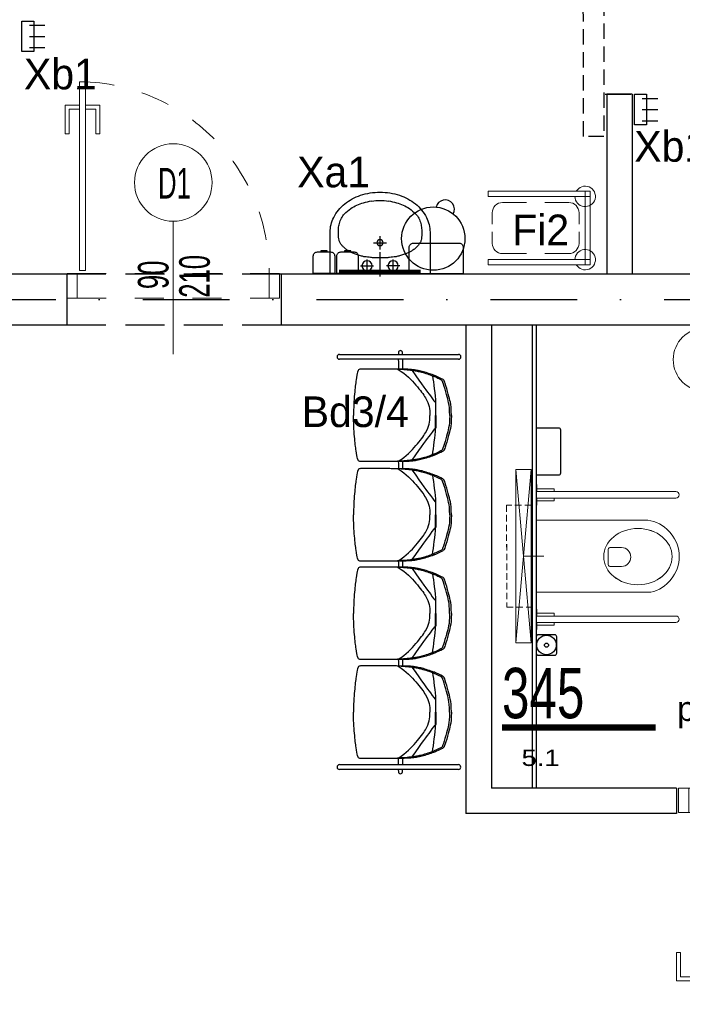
# Model space of a CAD drawing. Header units: millimetres. Extents: x 14495 to 271441, y -21035 to 2232.
# Tile 17 of 227: x 83257 to 83581, y -6124 to -5641. Entities that reach past the tile are written whole.
import ezdxf
from ezdxf.enums import TextEntityAlignment as Align

# ---------------------------------------------------------------- set-up
doc = ezdxf.new("R2010")
doc.units = ezdxf.units.MM
for name, pattern in [('DASHDOT', [1, 0.5, -0.25, 0, -0.25]), ('DASHED', [28.222222, 14.111111, -14.111111]), ('DASHED2', [9.525, 6.35, -3.175]), ('HIDDENX2', [0.75, 0.5, -0.25])]:
    doc.linetypes.add(name, pattern=pattern)
for name, color, linetype in [('-- TECH  SYMBOLE', 1, 'Continuous'), ('-- TECH WYPOSAŻENIE', 2, 'Continuous'), ('72_EGR_BASE_PRIMITIVE', 17, 'Continuous'), ('_1_cienkie', 251, 'Continuous'), ('_A_widok', 1, 'Continuous'), ('_urządzenia_sanit', 1, 'Continuous'), ('A-POW-NR', 1, 'Continuous'), ('A_L przerywana', 251, 'HIDDENX2'), ('A_OSIE', 252, 'DASHDOT'), ('A_PROJEKTOWANE', 3, 'Continuous'), ('A_SC_DZIAlOWE', 4, 'Continuous'), ('Sc-płyta cemwłókn-stelaz-wzmocnienie', 14, 'Continuous'), ('SH215', 17, 'Continuous'), ('TECH Sprzęt', 1, 'Continuous'), ('TECH Wyp.drobne', 1, 'Continuous')]:
    doc.layers.add(name, color=color, linetype=linetype)
for name, color, linetype, lineweight in [('03', 2, 'Continuous', 13), ('A-GENM', 2, 'Continuous', 9), ('A_Stolarka_drzwi', 1, 'Continuous', 9), ('M_drzwi', 1, 'Continuous', 5), ('P-SANR-FIXT', 2, 'Continuous', 9), ('Technologia sanitarne', 1, 'Continuous', 30)]:
    doc.layers.add(name, color=color, linetype=linetype, lineweight=lineweight)
doc.layers.add('A-POW', color=2, linetype='Continuous', plot=False)
doc.styles.add('arial-tab', font='arial.ttf')
doc.styles.add('ARIAL1_2', font='arial.ttf', dxfattribs={"width": 1.2})
doc.styles.add('arialce', font='ARIALN.TTF')
doc.styles.add('cent', font='swissel.ttf')
doc.styles.add('cg', font='GOTHIC.TTF')
doc.styles.add('ROMANS', font='romans', dxfattribs={"width": 0.6})
doc.styles.add('switz721ltexbt', font='swissel.ttf')

# ---------------------------------------------------------------- blocks, each defined once
blk = doc.blocks.new('SSCVCFDSS')
blk.add_line((0, 50.02), (0, 0))
blk.add_circle((0, -19), 19)
at = {"style": 'ROMANS', "text_generation_flag": 4, "width": 0.6}
blk.add_attdef('FD1-8', text='', height=13, rotation=270, dxfattribs=at).set_placement((6.15, 55.19), align=Align.RIGHT)
for tag, p in [('200', (8.16, 25.47)), ('90', (-8.71, 25.47))]:
    blk.add_attdef(tag, text='', height=13, rotation=270, dxfattribs=at).set_placement(p, align=Align.MIDDLE)
blk.add_attdef('AL6C', text='', height=13, dxfattribs=at).set_placement((-0.56, -18.64), align=Align.MIDDLE)
blk = doc.blocks.new('DRZWI Z OSCIEZNICA NIEOKALAJACA 90')
at = {"linetype": 'DASHED'}
for p, q in [((-12, 5), (-12, 99)), ((0, 5), (0, 99))]:
    blk.add_line(p, q, dxfattribs=at)
at = {"ltscale": 0.05}
blk.add_line((-39.5, 52), (25.59, 52), dxfattribs=at)
for points in [[(-12, 99), (-12, 104), (0, 104), (0, 99)], [(-12, 0), (-12, 5), (0, 5), (0, 0)], [(93.91, 9.01), (1.43, 9.01), (1.43, 6.01), (93.91, 6.01)]]:
    blk.add_lwpolyline(points, close=True)
for points in [[(82.48, 9.01), (82.48, 16.01), (68.48, 16.01), (68.48, 14.01), (80.48, 14.01), (80.48, 9.01)], [(82.48, 6.01), (82.48, -0.99), (68.48, -0.99), (68.48, 1.01), (80.48, 1.01), (80.48, 6.01)]]:
    blk.add_lwpolyline(points)
at = {"linetype": 'DASHED'}
blk.add_arc((0, 5), 94, 2.4475, 90, dxfattribs=at)
blk = doc.blocks.new('wieszak krótki')
at = {"color": 2, "linetype": 'Continuous'}
for p, q in [((-1.58, 19.5), (-9.16, 19.5)), ((-1.58, 14), (-9.16, 14)), ((-1.58, 8.5), (-9.16, 8.5))]:
    blk.add_line(p, q, dxfattribs=at)
blk.add_lwpolyline([(-3.68, 6.5), (-3.68, 21.5), (2.21, 21.5), (2.21, 6.5)], close=True, dxfattribs=at)
blk = doc.blocks.new('stelaż_do_worków-1')
at = {"color": 1, "lineweight": 0}
for points in [[(0, 15.5), (0, 18), (-50, 18), (-50, 15.5)], [(0, 18), (-2.5, 18), (-2.5, -18), (0, -18)], [(0, -18), (0, -15.5), (-50, -15.5), (-50, -18)]]:
    blk.add_lwpolyline(points, close=True, dxfattribs=at)
at = {"color": 251, "linetype": 'Continuous', "lineweight": 13, "ltscale": 0.5}
for points in [[(-31.2, 12.5), (-43, 12.5, 0.414214), (-48, 7.5), (-48, 1.85)], [(-22.3, 12.5), (-10.5, 12.5, -0.414214), (-5.5, 7.5), (-5.5, 1.85)], [(-48, -1.85), (-48, -7.5, 0.414214), (-43, -12.5), (-31.2, -12.5)], [(-5.5, -1.85), (-5.5, -7.5, -0.414214), (-10.5, -12.5), (-22.3, -12.5)]]:
    blk.add_lwpolyline(points, format="xyb", dxfattribs=at)
at = {"color": 1, "lineweight": 15}
for centre, start, end in [((-2.5, 15.5), 180, 150), ((-2.5, -15.5), 210, 180)]:
    blk.add_arc(centre, 5, start, end, dxfattribs=at)
blk = doc.blocks.new('d1039871-077a-4450-9833-af22de1d2fff')
at = {"layer": '72_EGR_BASE_PRIMITIVE', "color": 2, "lineweight": -3, "extrusion": (9.8583e-15, 1.33565e-17, -1)}
for p, q in [((3105.59, -3098.3), (3105.6, -3097.04)), ((3107.59, -3097.04), (3107.59, -3098.25))]:
    blk.add_line(p, q, dxfattribs=at)
at = {"layer": '72_EGR_BASE_PRIMITIVE', "color": 2, "lineweight": -3, "extrusion": (0, 0, -1)}
for p, q in [((3135.01, -3098.25), (3076.79, -3098.25)), ((3076.79, -3100.63), (3135.01, -3100.63)), ((3135.01, -3299.26), (3076.79, -3299.26)), ((3076.79, -3301.64), (3135.01, -3301.64))]:
    blk.add_line(p, q, dxfattribs=at)
at = {"layer": '72_EGR_BASE_PRIMITIVE', "color": 2, "lineweight": -3}
for p, q in [((3105.59, -3102.84), (3105.59, -3100.63)), ((3107.59, -3102.84), (3107.59, -3100.63)), ((3105.57, -3103.68), (3105.59, -3102.84)), ((3107.61, -3103.69), (3107.59, -3102.84)), ((3105.59, -3151.29), (3105.59, -3149)), ((3107.59, -3151.29), (3107.59, -3149)), ((3105.57, -3152.16), (3105.59, -3151.29)), ((3107.61, -3152.17), (3107.59, -3151.29)), ((3105.59, -3199.57), (3105.59, -3197.4)), ((3107.59, -3199.57), (3107.59, -3197.4)), ((3105.57, -3200.4), (3105.59, -3199.57)), ((3107.61, -3200.41), (3107.59, -3199.57)), ((3105.59, -3248.17), (3105.59, -3245.7)), ((3107.59, -3248.17), (3107.59, -3245.7)), ((3105.57, -3249.1), (3105.59, -3248.17)), ((3107.61, -3249.12), (3107.59, -3248.17)), ((3105.59, -3297.92), (3105.59, -3294.46)), ((3107.59, -3297.92), (3107.59, -3294.46)), ((3105.57, -3299.24), (3105.59, -3297.92)), ((3107.61, -3299.25), (3107.59, -3297.92))]:
    blk.add_line(p, q, dxfattribs=at)
at = {"layer": '72_EGR_BASE_PRIMITIVE', "color": 2, "lineweight": -3, "extrusion": (-9.8583e-15, -1.33565e-17, -1)}
for p, q in [((3105.6, -3302.67), (3105.59, -3301.46)), ((3107.59, -3301.41), (3107.59, -3302.67))]:
    blk.add_line(p, q, dxfattribs=at)
at = {"layer": '72_EGR_BASE_PRIMITIVE', "color": 2, "lineweight": -3, "extrusion": (9.8583e-15, 1.33565e-17, -1)}
blk.add_arc((-3106.59, -3097.19), 1.01, 8.8736, 171.1264, dxfattribs=at)
at = {"layer": '72_EGR_BASE_PRIMITIVE', "color": 2, "lineweight": -3, "extrusion": (0, 0, -1)}
for centre, start, end in [((-3076.79, -3099.44), 270, 90), ((-3135.01, -3099.44), 90, 270), ((-3076.79, -3300.45), 270, 90), ((-3135.01, -3300.45), 90, 270)]:
    blk.add_arc(centre, 1.19, start, end, dxfattribs=at)
at = {"layer": '72_EGR_BASE_PRIMITIVE', "color": 2, "lineweight": -3, "extrusion": (-9.8583e-15, -1.33565e-17, -1)}
blk.add_arc((-3106.59, -3302.51), 1.01, 188.8736, 351.1264, dxfattribs=at)
at = {"layer": 'SH215', "color": 2, "lineweight": -3}
for p, q in [((3112.79, -3103.98), (3112.42, -3104.42)), ((3123.12, -3106.72), (3122.32, -3107.01)), ((3123.12, -3145.94), (3122.32, -3145.65)), ((3112.79, -3148.68), (3112.42, -3148.24)), ((3112.79, -3152.41), (3112.42, -3152.85)), ((3123.12, -3155.16), (3122.32, -3155.44)), ((3112.79, -3197.11), (3112.42, -3196.67)), ((3123.12, -3194.37), (3122.32, -3194.08)), ((3112.79, -3200.66), (3112.42, -3201.1)), ((3123.12, -3203.41), (3122.32, -3203.69)), ((3112.79, -3245.36), (3112.42, -3244.92)), ((3123.12, -3242.62), (3122.32, -3242.33)), ((3112.79, -3249.43), (3112.42, -3249.87)), ((3123.12, -3252.17), (3122.32, -3252.46)), ((3112.79, -3294.13), (3112.42, -3293.69)), ((3123.12, -3291.38), (3122.32, -3291.1))]:
    blk.add_line(p, q, dxfattribs=at)
for points, knots in [([(3131.56, -3126.33), (3131.54, -3122.95), (3131.06, -3119.62), (3130.26, -3116.5), (3128.26, -3109.76), (3127.87, -3109.07), (3127.63, -3108.85), (3126.96, -3108.42), (3123.21, -3106.74), (3122.55, -3106.51), (3119.12, -3105.32), (3116.59, -3104.63), (3114.08, -3104.16), (3112.76, -3103.96), (3110.33, -3103.73), (3107.32, -3103.69), (3088.15, -3103.64), (3086.61, -3103.67), (3086.03, -3103.92), (3085.69, -3104.56), (3084.92, -3108.54), (3084.12, -3115.02), (3083.63, -3122.88), (3083.62, -3126.33)], [0, 0, 0, 0, 1, 2, 3, 4, 5, 6, 7, 8, 9, 10, 11, 12, 13, 14, 15, 16, 17, 18, 19, 20, 20.976413, 20.976413, 20.976413, 20.976413]), ([(3130.72, -3126.33), (3130.71, -3123.22), (3130.22, -3119.89), (3129.42, -3116.77), (3127.43, -3110.03), (3127.03, -3109.34), (3126.79, -3109.12), (3126.12, -3108.69), (3122.37, -3107.01), (3121.72, -3106.78), (3118.28, -3105.59), (3115.9, -3105.01), (3113.9, -3104.61), (3112.41, -3104.41), (3109.56, -3104.08), (3106.95, -3103.89), (3102.15, -3103.68)], [0.000543, 0.000543, 0.000543, 0.000543, 1, 2, 3, 4, 5, 6, 7, 8, 9, 10, 11, 12, 13, 13.718223, 13.718223, 13.718223, 13.718223]), ([(3105.52, -3103.84), (3109.46, -3106.28), (3114.82, -3111.85), (3119.39, -3118.19), (3120.9, -3122.03), (3121.07, -3124.67), (3121.07, -3126.1), (3121.07, -3126.18), (3121.07, -3126.25), (3121.07, -3126.33)], [0.009268, 0.009268, 0.009268, 0.009268, 1, 2, 3, 4, 4, 4, 4.05202, 4.05202, 4.05202, 4.05202]), ([(3112.42, -3104.42), (3117.4, -3111.56), (3121.95, -3117.71), (3123.47, -3119.9), (3123.77, -3120.08)], [0, 0, 0, 0, 1, 1.953119, 1.953119, 1.953119, 1.953119]), ([(3123.94, -3126.33), (3123.94, -3126.31), (3123.94, -3126.28), (3123.94, -3126.26), (3123.94, -3122.34), (3123.92, -3120.85), (3123.88, -3120.16), (3123.84, -3120.01), (3123.82, -3119.98), (3123.79, -3119.97), (3123.77, -3119.99), (3123.77, -3120.14), (3123.74, -3122.54), (3123.74, -3126.26), (3123.74, -3126.28), (3123.74, -3126.31), (3123.74, -3126.33)], [-0.006067, -0.006067, -0.006067, -0.006067, 0, 0, 0, 1, 2, 3, 4, 5, 6, 7, 8, 8, 8, 8.006309, 8.006309, 8.006309, 8.006309]), ([(3131.56, -3126.33), (3131.54, -3129.71), (3131.06, -3133.04), (3130.26, -3136.16), (3128.26, -3142.9), (3127.87, -3143.59), (3127.63, -3143.81), (3126.96, -3144.24), (3123.21, -3145.92), (3122.55, -3146.15), (3119.12, -3147.34), (3116.59, -3148.03), (3114.08, -3148.5), (3112.76, -3148.7), (3110.33, -3148.93), (3107.32, -3148.97), (3088.15, -3149.02), (3086.61, -3148.99), (3086.03, -3148.74), (3085.69, -3148.1), (3084.92, -3144.12), (3084.12, -3137.64), (3083.63, -3129.78), (3083.62, -3126.33)], [0, 0, 0, 0, 1, 2, 3, 4, 5, 6, 7, 8, 9, 10, 11, 12, 13, 14, 15, 16, 17, 18, 19, 20, 20.976413, 20.976413, 20.976413, 20.976413]), ([(3130.72, -3126.33), (3130.71, -3129.44), (3130.22, -3132.77), (3129.42, -3135.89), (3127.43, -3142.63), (3127.03, -3143.32), (3126.79, -3143.54), (3126.12, -3143.97), (3122.37, -3145.65), (3121.72, -3145.88), (3118.28, -3147.07), (3115.9, -3147.65), (3113.9, -3148.05), (3112.41, -3148.25), (3109.56, -3148.58), (3106.95, -3148.77), (3102.15, -3148.98)], [0.000543, 0.000543, 0.000543, 0.000543, 1, 2, 3, 4, 5, 6, 7, 8, 9, 10, 11, 12, 13, 13.718223, 13.718223, 13.718223, 13.718223]), ([(3105.52, -3148.82), (3109.46, -3146.38), (3114.82, -3140.81), (3119.39, -3134.47), (3120.9, -3130.63), (3121.07, -3127.99), (3121.07, -3126.56), (3121.07, -3126.48), (3121.07, -3126.41), (3121.07, -3126.33)], [0.009268, 0.009268, 0.009268, 0.009268, 1, 2, 3, 4, 4, 4, 4.05202, 4.05202, 4.05202, 4.05202]), ([(3123.94, -3126.33), (3123.94, -3126.35), (3123.94, -3126.38), (3123.94, -3126.4), (3123.94, -3130.32), (3123.92, -3131.81), (3123.88, -3132.5), (3123.84, -3132.65), (3123.82, -3132.68), (3123.79, -3132.69), (3123.77, -3132.67), (3123.77, -3132.52), (3123.74, -3130.12), (3123.74, -3126.4), (3123.74, -3126.38), (3123.74, -3126.35), (3123.74, -3126.33)], [-0.006067, -0.006067, -0.006067, -0.006067, 0, 0, 0, 1, 2, 3, 4, 5, 6, 7, 8, 8, 8, 8.006309, 8.006309, 8.006309, 8.006309]), ([(3112.42, -3148.24), (3117.4, -3141.1), (3121.95, -3134.95), (3123.47, -3132.76), (3123.77, -3132.58)], [0, 0, 0, 0, 1, 1.953119, 1.953119, 1.953119, 1.953119]), ([(3131.56, -3174.76), (3131.54, -3171.39), (3131.06, -3168.05), (3130.26, -3164.93), (3128.26, -3158.19), (3127.87, -3157.5), (3127.63, -3157.28), (3126.96, -3156.85), (3123.21, -3155.17), (3122.55, -3154.95), (3119.12, -3153.75), (3116.59, -3153.06), (3114.08, -3152.59), (3112.76, -3152.39), (3110.33, -3152.16), (3107.32, -3152.13), (3088.15, -3152.07), (3086.61, -3152.1), (3086.03, -3152.35), (3085.69, -3152.99), (3084.92, -3156.98), (3084.12, -3163.45), (3083.63, -3171.31), (3083.62, -3174.76)], [0, 0, 0, 0, 1, 2, 3, 4, 5, 6, 7, 8, 9, 10, 11, 12, 13, 14, 15, 16, 17, 18, 19, 20, 20.976413, 20.976413, 20.976413, 20.976413]), ([(3130.72, -3174.76), (3130.71, -3171.65), (3130.22, -3168.32), (3129.42, -3165.2), (3127.43, -3158.46), (3127.03, -3157.77), (3126.79, -3157.55), (3126.12, -3157.12), (3122.37, -3155.44), (3121.72, -3155.22), (3118.28, -3154.02), (3115.9, -3153.44), (3113.9, -3153.04), (3112.41, -3152.84), (3109.56, -3152.51), (3106.95, -3152.33), (3102.15, -3152.11)], [0.000543, 0.000543, 0.000543, 0.000543, 1, 2, 3, 4, 5, 6, 7, 8, 9, 10, 11, 12, 13, 13.718223, 13.718223, 13.718223, 13.718223]), ([(3105.52, -3152.27), (3109.46, -3154.72), (3114.82, -3160.28), (3119.39, -3166.63), (3120.9, -3170.47), (3121.07, -3173.1), (3121.07, -3174.54), (3121.07, -3174.61), (3121.07, -3174.69), (3121.07, -3174.76)], [0.009268, 0.009268, 0.009268, 0.009268, 1, 2, 3, 4, 4, 4, 4.05202, 4.05202, 4.05202, 4.05202]), ([(3112.42, -3152.85), (3117.4, -3159.99), (3121.95, -3166.14), (3123.47, -3168.33), (3123.77, -3168.51)], [0, 0, 0, 0, 1, 1.953119, 1.953119, 1.953119, 1.953119]), ([(3123.94, -3174.76), (3123.94, -3174.74), (3123.94, -3174.71), (3123.94, -3174.69), (3123.94, -3170.77), (3123.92, -3169.28), (3123.88, -3168.59), (3123.84, -3168.44), (3123.82, -3168.41), (3123.79, -3168.4), (3123.77, -3168.42), (3123.77, -3168.57), (3123.74, -3170.97), (3123.74, -3174.69), (3123.74, -3174.71), (3123.74, -3174.74), (3123.74, -3174.76)], [-0.006067, -0.006067, -0.006067, -0.006067, 0, 0, 0, 1, 2, 3, 4, 5, 6, 7, 8, 8, 8, 8.006309, 8.006309, 8.006309, 8.006309]), ([(3131.56, -3174.76), (3131.54, -3178.14), (3131.06, -3181.48), (3130.26, -3184.59), (3128.26, -3191.33), (3127.87, -3192.02), (3127.63, -3192.25), (3126.96, -3192.67), (3123.21, -3194.35), (3122.55, -3194.58), (3119.12, -3195.77), (3116.59, -3196.46), (3114.08, -3196.93), (3112.76, -3197.14), (3110.33, -3197.36), (3107.32, -3197.4), (3088.15, -3197.45), (3086.61, -3197.42), (3086.03, -3197.18), (3085.69, -3196.53), (3084.92, -3192.55), (3084.12, -3186.07), (3083.63, -3178.21), (3083.62, -3174.76)], [0, 0, 0, 0, 1, 2, 3, 4, 5, 6, 7, 8, 9, 10, 11, 12, 13, 14, 15, 16, 17, 18, 19, 20, 20.976413, 20.976413, 20.976413, 20.976413]), ([(3130.72, -3174.76), (3130.71, -3177.87), (3130.22, -3181.21), (3129.42, -3184.32), (3127.43, -3191.06), (3127.03, -3191.75), (3126.79, -3191.97), (3126.12, -3192.4), (3122.37, -3194.08), (3121.72, -3194.31), (3118.28, -3195.5), (3115.9, -3196.09), (3113.9, -3196.48), (3112.41, -3196.68), (3109.56, -3197.01), (3106.95, -3197.2), (3102.15, -3197.41)], [0.000543, 0.000543, 0.000543, 0.000543, 1, 2, 3, 4, 5, 6, 7, 8, 9, 10, 11, 12, 13, 13.718223, 13.718223, 13.718223, 13.718223]), ([(3105.52, -3197.25), (3109.46, -3194.81), (3114.82, -3189.25), (3119.39, -3182.9), (3120.9, -3179.06), (3121.07, -3176.42), (3121.07, -3174.99), (3121.07, -3174.91), (3121.07, -3174.84), (3121.07, -3174.76)], [0.009268, 0.009268, 0.009268, 0.009268, 1, 2, 3, 4, 4, 4, 4.05202, 4.05202, 4.05202, 4.05202]), ([(3123.94, -3174.76), (3123.94, -3174.79), (3123.94, -3174.81), (3123.94, -3174.83), (3123.94, -3178.75), (3123.92, -3180.24), (3123.88, -3180.93), (3123.84, -3181.08), (3123.82, -3181.11), (3123.79, -3181.12), (3123.77, -3181.1), (3123.77, -3180.95), (3123.74, -3178.55), (3123.74, -3174.83), (3123.74, -3174.81), (3123.74, -3174.79), (3123.74, -3174.76)], [-0.006067, -0.006067, -0.006067, -0.006067, 0, 0, 0, 1, 2, 3, 4, 5, 6, 7, 8, 8, 8, 8.006309, 8.006309, 8.006309, 8.006309]), ([(3112.42, -3196.67), (3117.4, -3189.53), (3121.95, -3183.39), (3123.47, -3181.19), (3123.77, -3181.02)], [0, 0, 0, 0, 1, 1.953119, 1.953119, 1.953119, 1.953119]), ([(3131.56, -3223.01), (3131.54, -3219.64), (3131.06, -3216.3), (3130.26, -3213.18), (3128.26, -3206.44), (3127.87, -3205.75), (3127.63, -3205.53), (3126.96, -3205.1), (3123.21, -3203.42), (3122.55, -3203.19), (3119.12, -3202), (3116.59, -3201.31), (3114.08, -3200.84), (3112.76, -3200.64), (3110.33, -3200.41), (3107.32, -3200.37), (3088.15, -3200.32), (3086.61, -3200.35), (3086.03, -3200.6), (3085.69, -3201.24), (3084.92, -3205.22), (3084.12, -3211.7), (3083.63, -3219.56), (3083.62, -3223.01)], [0, 0, 0, 0, 1, 2, 3, 4, 5, 6, 7, 8, 9, 10, 11, 12, 13, 14, 15, 16, 17, 18, 19, 20, 20.976413, 20.976413, 20.976413, 20.976413]), ([(3130.72, -3223.01), (3130.71, -3219.9), (3130.22, -3216.57), (3129.42, -3213.45), (3127.43, -3206.71), (3127.03, -3206.02), (3126.79, -3205.8), (3126.12, -3205.37), (3122.37, -3203.69), (3121.72, -3203.47), (3118.28, -3202.27), (3115.9, -3201.69), (3113.9, -3201.29), (3112.41, -3201.09), (3109.56, -3200.76), (3106.95, -3200.57), (3102.15, -3200.36)], [0.000543, 0.000543, 0.000543, 0.000543, 1, 2, 3, 4, 5, 6, 7, 8, 9, 10, 11, 12, 13, 13.718223, 13.718223, 13.718223, 13.718223]), ([(3105.52, -3200.52), (3109.46, -3202.97), (3114.82, -3208.53), (3119.39, -3214.87), (3120.9, -3218.72), (3121.07, -3221.35), (3121.07, -3222.79), (3121.07, -3222.86), (3121.07, -3222.94), (3121.07, -3223.01)], [0.009268, 0.009268, 0.009268, 0.009268, 1, 2, 3, 4, 4, 4, 4.05202, 4.05202, 4.05202, 4.05202]), ([(3112.42, -3201.1), (3117.4, -3208.24), (3121.95, -3214.39), (3123.47, -3216.58), (3123.77, -3216.76)], [0, 0, 0, 0, 1, 1.953119, 1.953119, 1.953119, 1.953119]), ([(3123.94, -3223.01), (3123.94, -3222.99), (3123.94, -3222.96), (3123.94, -3222.94), (3123.94, -3219.02), (3123.92, -3217.53), (3123.88, -3216.84), (3123.84, -3216.69), (3123.82, -3216.66), (3123.79, -3216.65), (3123.77, -3216.67), (3123.77, -3216.82), (3123.74, -3219.22), (3123.74, -3222.94), (3123.74, -3222.96), (3123.74, -3222.99), (3123.74, -3223.01)], [-0.006067, -0.006067, -0.006067, -0.006067, 0, 0, 0, 1, 2, 3, 4, 5, 6, 7, 8, 8, 8, 8.006309, 8.006309, 8.006309, 8.006309]), ([(3131.56, -3223.01), (3131.54, -3226.39), (3131.06, -3229.73), (3130.26, -3232.84), (3128.26, -3239.58), (3127.87, -3240.27), (3127.63, -3240.49), (3126.96, -3240.92), (3123.21, -3242.6), (3122.55, -3242.83), (3119.12, -3244.02), (3116.59, -3244.71), (3114.08, -3245.18), (3112.76, -3245.38), (3110.33, -3245.61), (3107.32, -3245.65), (3088.15, -3245.7), (3086.61, -3245.67), (3086.03, -3245.42), (3085.69, -3244.78), (3084.92, -3240.8), (3084.12, -3234.32), (3083.63, -3226.46), (3083.62, -3223.01)], [0, 0, 0, 0, 1, 2, 3, 4, 5, 6, 7, 8, 9, 10, 11, 12, 13, 14, 15, 16, 17, 18, 19, 20, 20.976413, 20.976413, 20.976413, 20.976413]), ([(3130.72, -3223.01), (3130.71, -3226.12), (3130.22, -3229.46), (3129.42, -3232.57), (3127.43, -3239.31), (3127.03, -3240), (3126.79, -3240.22), (3126.12, -3240.65), (3122.37, -3242.33), (3121.72, -3242.56), (3118.28, -3243.75), (3115.9, -3244.34), (3113.9, -3244.73), (3112.41, -3244.93), (3109.56, -3245.26), (3106.95, -3245.45), (3102.15, -3245.66)], [0.000543, 0.000543, 0.000543, 0.000543, 1, 2, 3, 4, 5, 6, 7, 8, 9, 10, 11, 12, 13, 13.718223, 13.718223, 13.718223, 13.718223]), ([(3105.52, -3245.5), (3109.46, -3243.06), (3114.82, -3237.5), (3119.39, -3231.15), (3120.9, -3227.31), (3121.07, -3224.67), (3121.07, -3223.24), (3121.07, -3223.16), (3121.07, -3223.09), (3121.07, -3223.01)], [0.009268, 0.009268, 0.009268, 0.009268, 1, 2, 3, 4, 4, 4, 4.05202, 4.05202, 4.05202, 4.05202]), ([(3123.94, -3223.01), (3123.94, -3223.04), (3123.94, -3223.06), (3123.94, -3223.08), (3123.94, -3227), (3123.92, -3228.49), (3123.88, -3229.18), (3123.84, -3229.33), (3123.82, -3229.36), (3123.79, -3229.37), (3123.77, -3229.35), (3123.77, -3229.2), (3123.74, -3226.8), (3123.74, -3223.08), (3123.74, -3223.06), (3123.74, -3223.03), (3123.74, -3223.01)], [-0.006067, -0.006067, -0.006067, -0.006067, 0, 0, 0, 1, 2, 3, 4, 5, 6, 7, 8, 8, 8, 8.006309, 8.006309, 8.006309, 8.006309]), ([(3112.42, -3244.92), (3117.4, -3237.78), (3121.95, -3231.63), (3123.47, -3229.44), (3123.77, -3229.26)], [0, 0, 0, 0, 1, 1.953119, 1.953119, 1.953119, 1.953119]), ([(3131.56, -3271.78), (3131.54, -3268.4), (3131.06, -3265.06), (3130.26, -3261.95), (3128.26, -3255.21), (3127.87, -3254.52), (3127.63, -3254.3), (3126.96, -3253.87), (3123.21, -3252.19), (3122.55, -3251.96), (3119.12, -3250.77), (3116.59, -3250.08), (3114.08, -3249.61), (3112.76, -3249.41), (3110.33, -3249.18), (3107.32, -3249.14), (3088.15, -3249.09), (3086.61, -3249.12), (3086.03, -3249.37), (3085.69, -3250.01), (3084.92, -3253.99), (3084.12, -3260.47), (3083.63, -3268.33), (3083.62, -3271.78)], [0, 0, 0, 0, 1, 2, 3, 4, 5, 6, 7, 8, 9, 10, 11, 12, 13, 14, 15, 16, 17, 18, 19, 20, 20.976413, 20.976413, 20.976413, 20.976413]), ([(3130.72, -3271.78), (3130.71, -3268.67), (3130.22, -3265.33), (3129.42, -3262.22), (3127.43, -3255.48), (3127.03, -3254.79), (3126.79, -3254.57), (3126.12, -3254.14), (3122.37, -3252.46), (3121.72, -3252.23), (3118.28, -3251.04), (3115.9, -3250.45), (3113.9, -3250.06), (3112.41, -3249.86), (3109.56, -3249.53), (3106.95, -3249.34), (3102.15, -3249.13)], [0.000543, 0.000543, 0.000543, 0.000543, 1, 2, 3, 4, 5, 6, 7, 8, 9, 10, 11, 12, 13, 13.718223, 13.718223, 13.718223, 13.718223]), ([(3105.52, -3249.29), (3109.46, -3251.73), (3114.82, -3257.29), (3119.39, -3263.64), (3120.9, -3267.48), (3121.07, -3270.12), (3121.07, -3271.55), (3121.07, -3271.63), (3121.07, -3271.7), (3121.07, -3271.78)], [0.009268, 0.009268, 0.009268, 0.009268, 1, 2, 3, 4, 4, 4, 4.05202, 4.05202, 4.05202, 4.05202]), ([(3112.42, -3249.87), (3117.4, -3257.01), (3121.95, -3263.16), (3123.47, -3265.35), (3123.77, -3265.53)], [0, 0, 0, 0, 1, 1.953119, 1.953119, 1.953119, 1.953119]), ([(3123.94, -3271.78), (3123.94, -3271.75), (3123.94, -3271.73), (3123.94, -3271.71), (3123.94, -3267.79), (3123.92, -3266.3), (3123.88, -3265.61), (3123.84, -3265.46), (3123.82, -3265.43), (3123.79, -3265.42), (3123.77, -3265.44), (3123.77, -3265.59), (3123.74, -3267.99), (3123.74, -3271.71), (3123.74, -3271.73), (3123.74, -3271.75), (3123.74, -3271.78)], [-0.006067, -0.006067, -0.006067, -0.006067, 0, 0, 0, 1, 2, 3, 4, 5, 6, 7, 8, 8, 8, 8.006309, 8.006309, 8.006309, 8.006309]), ([(3131.56, -3271.78), (3131.54, -3275.15), (3131.06, -3278.49), (3130.26, -3281.61), (3128.26, -3288.35), (3127.87, -3289.04), (3127.63, -3289.26), (3126.96, -3289.69), (3123.21, -3291.37), (3122.55, -3291.6), (3119.12, -3292.79), (3116.59, -3293.48), (3114.08, -3293.95), (3112.76, -3294.15), (3110.33, -3294.38), (3107.32, -3294.41), (3088.15, -3294.47), (3086.61, -3294.44), (3086.03, -3294.19), (3085.69, -3293.55), (3084.92, -3289.57), (3084.12, -3283.09), (3083.63, -3275.23), (3083.62, -3271.78)], [0, 0, 0, 0, 1, 2, 3, 4, 5, 6, 7, 8, 9, 10, 11, 12, 13, 14, 15, 16, 17, 18, 19, 20, 20.976413, 20.976413, 20.976413, 20.976413]), ([(3130.72, -3271.78), (3130.71, -3274.89), (3130.22, -3278.22), (3129.42, -3281.34), (3127.43, -3288.08), (3127.03, -3288.77), (3126.79, -3288.99), (3126.12, -3289.42), (3122.37, -3291.1), (3121.72, -3291.32), (3118.28, -3292.52), (3115.9, -3293.1), (3113.9, -3293.5), (3112.41, -3293.7), (3109.56, -3294.03), (3106.95, -3294.22), (3102.15, -3294.43)], [0.000543, 0.000543, 0.000543, 0.000543, 1, 2, 3, 4, 5, 6, 7, 8, 9, 10, 11, 12, 13, 13.718223, 13.718223, 13.718223, 13.718223]), ([(3105.52, -3294.27), (3109.46, -3291.82), (3114.82, -3286.26), (3119.39, -3279.92), (3120.9, -3276.07), (3121.07, -3273.44), (3121.07, -3272), (3121.07, -3271.93), (3121.07, -3271.85), (3121.07, -3271.78)], [0.009268, 0.009268, 0.009268, 0.009268, 1, 2, 3, 4, 4, 4, 4.05202, 4.05202, 4.05202, 4.05202]), ([(3123.94, -3271.78), (3123.94, -3271.8), (3123.94, -3271.83), (3123.94, -3271.85), (3123.94, -3275.77), (3123.92, -3277.26), (3123.88, -3277.95), (3123.84, -3278.1), (3123.82, -3278.13), (3123.79, -3278.14), (3123.77, -3278.12), (3123.77, -3277.97), (3123.74, -3275.57), (3123.74, -3271.85), (3123.74, -3271.83), (3123.74, -3271.8), (3123.74, -3271.78)], [-0.006067, -0.006067, -0.006067, -0.006067, 0, 0, 0, 1, 2, 3, 4, 5, 6, 7, 8, 8, 8, 8.006309, 8.006309, 8.006309, 8.006309]), ([(3112.42, -3293.69), (3117.4, -3286.55), (3121.95, -3280.4), (3123.47, -3278.21), (3123.77, -3278.03)], [0, 0, 0, 0, 1, 1.953119, 1.953119, 1.953119, 1.953119])]:
    blk.add_open_spline(points, degree=3, knots=knots, dxfattribs=at)
for points in [[(3122.32, -3107.01), (3122.8, -3110.26), (3123.68, -3116.34), (3123.81, -3119.98)], [(3122.32, -3145.65), (3122.8, -3142.4), (3123.68, -3136.32), (3123.81, -3132.68)], [(3122.32, -3155.44), (3122.8, -3158.69), (3123.68, -3164.77), (3123.81, -3168.41)], [(3122.32, -3194.08), (3122.8, -3190.83), (3123.68, -3184.75), (3123.81, -3181.12)], [(3122.32, -3203.69), (3122.8, -3206.94), (3123.68, -3213.02), (3123.81, -3216.66)], [(3122.32, -3242.33), (3122.8, -3239.08), (3123.68, -3233), (3123.81, -3229.37)], [(3122.32, -3252.46), (3122.8, -3255.71), (3123.68, -3261.79), (3123.81, -3265.42)], [(3122.32, -3291.1), (3122.8, -3287.85), (3123.68, -3281.77), (3123.81, -3278.13)]]:
    blk.add_open_spline(points, degree=3, dxfattribs=at)
blk = doc.blocks.new('umywalka')
at = {"layer": '_urządzenia_sanit', "color": 2, "linetype": 'Continuous'}
for p, q in [((331482.45, 871398.51), (331462.04, 871398.51)), ((331462.04, 871398.51), (331462.04, 871349.58)), ((331465.93, 871383.65), (331465.93, 871377.19)), ((331462.7, 871380.42), (331469.16, 871380.42)), ((331460.8, 871374.04), (331472.71, 871374.04)), ((331474.04, 871374.04), (331480.5, 871374.04)), ((331477.27, 871370.82), (331477.27, 871377.27)), ((331465.93, 871364.44), (331465.93, 871370.9)), ((331462.7, 871367.67), (331469.16, 871367.67)), ((331462.04, 871349.58), (331482.45, 871349.58))]:
    blk.add_line(p, q, dxfattribs=at)
for centre, radius in [((331465.93, 871380.42), 2.5), ((331477.27, 871374.04), 1.5), ((331465.93, 871367.67), 2.5)]:
    blk.add_circle(centre, radius, dxfattribs=at)
for centre, radius, start, end in [((331482.45, 871382.64), 15.87, 62.6911, 90), ((331486.24, 871380.79), 15.71, 130.0998, 135.4467), ((331483.15, 871384.46), 10.92, 123.1945, 130.0998), ((331479.37, 871390.23), 4.02, 111.7985, 123.1945), ((331479.17, 871390.73), 3.48, 101.2008, 111.7985), ((331482.2, 871375.47), 19.04, 96.6753, 101.2008), ((331481.63, 871380.31), 14.16, 90.0044, 96.6753), ((331481.63, 871356.57), 37.9, 85.928, 90.0044), ((331483.49, 871382.66), 11.75, 74.208, 85.928), ((331482.48, 871379.1), 15.45, 63.9928, 74.208), ((331485.42, 871385.12), 8.75, 46.1924, 63.9928), ((331480.31, 871378.49), 20.54, 38.7372, 62.6911), ((331501.13, 871375.75), 31.17, 156.6022, 159.7511), ((331481.83, 871384.1), 10.15, 148.384, 156.6022), ((331485.96, 871381.56), 14.99, 141.6243, 148.384), ((331483.43, 871383.56), 11.77, 135.4467, 141.6243), ((331478.68, 871378.1), 18.48, 33.9688, 46.1924), ((331476.09, 871376.35), 21.61, 24.7806, 33.9688), ((331476.95, 871375.8), 24.84, 18.3811, 38.7372), ((331540.18, 871362.69), 72.36, 162.3793, 163.9666), ((331513.86, 871371.05), 44.74, 159.7511, 162.3793), ((331475.72, 871376.18), 22.01, 15.6775, 24.7806), ((331471.67, 871374.04), 30.41, 0, 18.3811), ((331496.08, 871375.82), 26.18, 173.7185, 177.7403), ((331844.52, 871337.47), 376.71, 173.2621, 173.7185), ((331473.33, 871381.32), 2.94, 168.0964, 173.2621), ((331480.91, 871379.72), 10.69, 163.9666, 168.0964), ((331468.42, 871374.13), 29.6, 7.7962, 15.6775), ((331467.78, 871374.04), 30.24, 0, 7.7962), ((331531.1, 871374.44), 61.22, 177.7403, 180.3698), ((331531.1, 871373.65), 61.22, 179.6302, 182.2597), ((331467.78, 871374.04), 30.24, 352.2038, 0), ((331471.67, 871374.04), 30.41, 341.6189, 0), ((331496.08, 871372.27), 26.18, 182.2597, 186.2815), ((331844.52, 871410.62), 376.71, 186.2815, 186.7379), ((331468.42, 871373.96), 29.6, 344.3225, 352.2038), ((331473.33, 871366.77), 2.94, 186.7379, 191.9036), ((331480.91, 871368.37), 10.69, 191.9036, 196.0334), ((331540.18, 871385.4), 72.36, 196.0334, 197.6207), ((331475.72, 871371.91), 22.01, 335.2194, 344.3225), ((331476.95, 871372.29), 24.84, 321.2628, 341.6189), ((331513.86, 871377.04), 44.74, 197.6207, 200.2489), ((331501.13, 871372.34), 31.17, 200.2489, 203.3978), ((331481.83, 871363.99), 10.15, 203.3978, 211.616), ((331478.68, 871369.99), 18.48, 313.8076, 326.0312), ((331476.09, 871371.74), 21.61, 326.0312, 335.2194), ((331485.96, 871366.53), 14.99, 211.616, 218.3757), ((331483.43, 871364.53), 11.77, 218.3757, 224.5533), ((331486.24, 871367.3), 15.71, 224.5533, 229.9002), ((331483.15, 871363.63), 10.92, 229.9002, 236.8055), ((331479.37, 871357.86), 4.02, 236.8055, 248.2015), ((331479.17, 871357.36), 3.48, 248.2015, 258.7992), ((331483.49, 871365.43), 11.75, 274.072, 285.792), ((331482.48, 871368.99), 15.45, 285.792, 296.0072), ((331485.42, 871362.97), 8.75, 296.0072, 313.8076), ((331480.31, 871369.6), 20.54, 297.3089, 321.2628), ((331482.2, 871372.62), 19.04, 258.7992, 263.3247), ((331481.63, 871367.78), 14.16, 263.3247, 269.9956), ((331481.63, 871391.52), 37.9, 269.9956, 274.072), ((331482.45, 871365.45), 15.87, 270, 297.3089)]:
    blk.add_arc(centre, radius, start, end, dxfattribs=at)
blk = doc.blocks.new('D_wc_holder_ds - BG0900CS-706874-PW_K0')
at = {"layer": 'A-GENM', "color": 1}
for p, q in [((-392.11, 501.61), (-392.11, 493.11)), ((-390.76, 501.61), (-392.11, 501.61)), ((-386.21, 501.61), (-387.56, 501.61)), ((-386.21, 493.11), (-386.21, 501.61))]:
    blk.add_line(p, q, dxfattribs=at)
at = {"layer": 'P-SANR-FIXT', "color": 1}
for p, q in [((-390.76, 561.21), (-390.76, 493.11)), ((-387.56, 493.11), (-387.56, 561.21)), ((-390.76, 493.11), (-394.16, 493.11)), ((-394.16, 493.11), (-394.16, 492.81)), ((-384.16, 493.11), (-387.56, 493.11)), ((-384.16, 492.81), (-384.16, 493.11))]:
    blk.add_line(p, q, dxfattribs=at)
blk.add_arc((-389.16, 561.21), 1.6, 0, 180, dxfattribs=at)
blk = doc.blocks.new('wc inw')
at = {"color": 2, "lineweight": 0}
for p, q in [((-17.77, 0), (17.51, 0)), ((-4.44, -36.51), (-4.44, -41.77)), ((-3.5, -35.21), (4, -35.21)), ((4.94, -36.51), (4.94, -41.77)), ((-17.77, -54.69), (-17.51, -56.08)), ((-17.51, -56.08), (-17.12, -57.53)), ((-17.12, -57.53), (-16.6, -58.93)), ((17.12, -57.53), (16.6, -58.93)), ((17.51, -56.08), (17.12, -57.53)), ((-16.6, -58.93), (-15.97, -60.29)), ((-15.97, -60.29), (-15.22, -61.59)), ((-15.22, -61.59), (-14.37, -62.83)), ((15.22, -61.59), (14.37, -62.83)), ((15.97, -60.29), (15.22, -61.59)), ((16.6, -58.93), (15.97, -60.29)), ((-14.37, -62.83), (-13.41, -63.99)), ((-13.41, -63.99), (-11.77, -65.6)), ((-11.77, -65.6), (-10, -66.94)), ((-10, -66.94), (-8.71, -67.72)), ((10, -66.94), (8.71, -67.72)), ((11.77, -65.6), (10, -66.94)), ((13.41, -63.99), (11.77, -65.6)), ((14.37, -62.83), (13.41, -63.99)), ((-8.71, -67.72), (-6.54, -68.77)), ((-6.54, -68.77), (-5.07, -69.25)), ((-5.07, -69.25), (-3.02, -69.72)), ((-3.02, -69.72), (-1.52, -69.92)), ((-1.52, -69.92), (0, -70)), ((1.52, -69.92), (0, -70)), ((3.02, -69.72), (1.52, -69.92)), ((5.07, -69.25), (3.02, -69.72)), ((6.54, -68.77), (5.07, -69.25)), ((8.71, -67.72), (6.54, -68.77))]:
    blk.add_line(p, q, dxfattribs=at)
at = {"color": 2, "lineweight": 9}
for p, q in [((-17.77, -54.69), (-17.77, 0)), ((17.51, -56.08), (17.51, 0))]:
    blk.add_line(p, q, dxfattribs=at)
at = {"color": 8, "linetype": 'DASHED2', "lineweight": 9, "ltscale": 0.5}
blk.add_lwpolyline([(24.87, 14.5), (24.87, 2.5), (-25.13, 2.5), (-25.13, 14.5)], close=True, dxfattribs=at)
at = {"color": 2, "lineweight": 0}
for centre, radius, start, end in [((-3.24, -36.39), 1.2, 102.2339, 185.8899), ((3.75, -36.39), 1.2, 354.1101, 77.7661), ((0.25, -41.54), 4.7, 182.8022, 357.1978)]:
    blk.add_arc(centre, radius, start, end, dxfattribs=at)
blk.add_ellipse((0.05, -49.75), major_axis=(0, -16.75), ratio=0.823529, dxfattribs=at)
at = {"layer": 'Sc-płyta cemwłókn-stelaz-wzmocnienie', "lineweight": 9}
blk.add_line((-0.13, 6.25), (-0.13, -3.75), dxfattribs=at)
at = {"layer": 'Sc-płyta cemwłókn-stelaz-wzmocnienie', "color": 8, "lineweight": 9}
blk.add_lwpolyline([(-42.63, 2.5), (42.37, 2.5), (42.37, 10), (-42.63, 2.5), (-42.63, 10), (42.37, 2.5), (42.37, 10), (-42.63, 10)], dxfattribs=at)
blk = doc.blocks.new('POW')
at = {"const_width": 5}
blk.add_lwpolyline([(125.32, 0), (0, 0)], dxfattribs=at)
at = {"style": 'switz721ltexbt'}
blk.add_attdef('001', (-1.78, 12.35), '', height=41.18, dxfattribs=at)

msp = doc.modelspace()

# ---------------------------------------------------------------- linework, layer by layer
at = {"layer": '03', "color": 1}
msp.add_circle((83591.98, -5807.91), 15.5, dxfattribs=at)
msp.add_circle((83591.98, -5807.91), 15.5, dxfattribs=at)
at = {"layer": '_1_cienkie', "linetype": 'DASHED2', "ltscale": 3}
for p, q in [((83279.71, -5765.87), (83384.71, -5765.87)), ((83279.71, -5790.87), (83385.71, -5790.87))]:
    msp.add_line(p, q, dxfattribs=at)
at = {"layer": '_A_widok'}
for p, q in [((83507.44, -5790.87), (83507.44, -6017.87)), ((83509.44, -5790.87), (83509.44, -6017.87))]:
    msp.add_line(p, q, dxfattribs=at)
at = {"layer": 'A_L przerywana', "ltscale": 15}
msp.add_lwpolyline([(83542.49, -5698.54), (83532.49, -5698.54), (83532.44, -5463.25), (83542.49, -5463.25), (83542.49, -5698.54)], dxfattribs=at)
at = {"layer": 'A_OSIE', "ltscale": 85}
msp.add_line((82295.57, -5778.37), (86562.74, -5778.37), dxfattribs=at)
at = {"layer": 'A_PROJEKTOWANE'}
for p, q in [((83214.13, -5765.87), (83279.71, -5765.87)), ((83279.71, -5790.87), (83279.71, -5765.87)), ((83279.71, -5790.87), (83279.71, -5765.87)), ((83384.71, -5790.87), (83384.71, -5765.87)), ((83384.71, -5765.87), (83585.53, -5765.87)), ((83549.79, -5765.87), (84102.56, -5765.87)), ((83214.13, -5790.87), (83279.71, -5790.87)), ((83384.71, -5790.87), (84102.56, -5790.87))]:
    msp.add_line(p, q, dxfattribs=at)
at = {"layer": 'A_SC_DZIAlOWE'}
for p, q in [((83543.15, -5677.87), (83555.79, -5677.87)), ((83556.44, -5677.87), (83543.94, -5677.87)), ((83543.94, -5677.87), (83543.94, -5765.87)), ((83556.44, -5677.87), (83556.44, -5765.87)), ((83474.94, -5790.87), (83474.94, -6030.37)), ((83487.44, -5790.87), (83487.44, -6017.87)), ((83578.11, -6017.87), (83487.44, -6017.87)), ((83578.11, -6017.87), (83578.11, -6030.37)), ((83578.11, -6030.37), (83474.94, -6030.37))]:
    msp.add_line(p, q, dxfattribs=at)
at = {"layer": 'TECH Wyp.drobne', "color": 1}
for points in [[(83449.21, -5750.87), (83471.71, -5750.87, -0.414214), (83473.71, -5752.87), (83473.71, -5765.87), (83447.21, -5765.87), (83447.21, -5752.87, -0.414214)], [(83402.24, -5755.14), (83408.74, -5755.14, -0.414214), (83410.74, -5757.14), (83410.74, -5765.64), (83400.24, -5765.64), (83400.24, -5757.14, -0.414214)], [(83413.78, -5755.14), (83420.28, -5755.14, -0.414214), (83422.28, -5757.14), (83422.28, -5765.64), (83411.78, -5765.64), (83411.78, -5757.14, -0.414214)], [(83521.41, -5863.41), (83521.41, -5842.41, 0.414214), (83520.41, -5841.41), (83509.41, -5841.41), (83509.41, -5864.41), (83520.41, -5864.41, 0.414214)], [(83521.41, -5863.41), (83521.41, -5842.41, 0.414214), (83520.41, -5841.41), (83509.41, -5841.41), (83509.41, -5864.41), (83520.41, -5864.41, 0.414214)], [(83519.44, -5951.71), (83519.44, -5943.71, 0.414214), (83518.44, -5942.71), (83510.44, -5942.71, 0.414214), (83509.44, -5943.71), (83509.44, -5951.71, 0.414214), (83510.44, -5952.71), (83518.44, -5952.71, 0.414214)], [(83519.44, -5951.71), (83519.44, -5943.71, 0.414214), (83518.44, -5942.71), (83510.44, -5942.71, 0.414214), (83509.44, -5943.71), (83509.44, -5951.71, 0.414214), (83510.44, -5952.71), (83518.44, -5952.71, 0.414214)]]:
    msp.add_lwpolyline(points, format="xyb", close=True, dxfattribs=at)
for points in [[(83403.94, -5755.14), (83407.04, -5755.14), (83407.04, -5754.59), (83403.94, -5754.59)], [(83415.48, -5755.14), (83418.58, -5755.14), (83418.58, -5754.59), (83415.48, -5754.59)]]:
    msp.add_lwpolyline(points, close=True, dxfattribs=at)
at = {"layer": 'TECH Wyp.drobne', "color": 1, "const_width": 2}
msp.add_lwpolyline([(83452.86, -5764.83), (83412.86, -5764.83)], dxfattribs=at)
at = {"layer": 'TECH Wyp.drobne', "color": 1}
for centre, radius in [((83459.02, -5748.6), 15.5), ((83514.44, -5947.71), 4.78), ((83514.44, -5947.71), 4.78), ((83514.44, -5947.8), 1)]:
    msp.add_circle(centre, radius, dxfattribs=at)
msp.add_arc((83464.78, -5734.21), 4.56, 329.6974, 166.6039, dxfattribs=at)

# ---------------------------------------------------------------- block references
at = {"layer": '-- TECH WYPOSAŻENIE', "xscale": -1, "rotation": 179.9969440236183}
msp.add_blockref('d1039871-077a-4450-9833-af22de1d2fff', (80336.14, -9106.82), dxfattribs=at)
at = {"layer": '_urządzenia_sanit', "xscale": -1, "rotation": 269.9999999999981}
msp.add_blockref('umywalka', (-787941.09, -337227.91), dxfattribs=at)
at = {"layer": 'A-POW-NR'}
ref = msp.add_blockref('POW', (83492.65, -5988.14), dxfattribs=dict(at, xscale=0.6, yscale=0.6, zscale=0.6))
ref.add_attrib('88,88', '5.1', dxfattribs={"layer": 'A-POW', "height": 8, "style": 'ARIAL1_2', "width": 1.2}).set_placement((83520.87, -6007), align=Align.RIGHT)
ref.add_attrib('POKOJ', 'pom. hig.-sanit. pacj.', (83578.33, -5984.93), dxfattribs={"layer": 'A-POW', "height": 12, "style": 'arialce', "width": 1.2})
ref.add_attrib('001', '345', (83492.65, -5983.63), dxfattribs={"layer": '0', "height": 24.71, "style": 'switz721ltexbt', "width": 0.7})
at = {"layer": 'A_Stolarka_drzwi', "xscale": -1, "rotation": 269.9999999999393}
msp.add_blockref('DRZWI Z OSCIEZNICA NIEOKALAJACA 90', (83279.71, -5765.7), dxfattribs=at)
at = {"layer": 'A_Stolarka_drzwi', "rotation": 269.9999999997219}
msp.add_blockref('DRZWI Z OSCIEZNICA NIEOKALAJACA 90', (83579.11, -6029.87), dxfattribs=at)
at = {"layer": 'M_drzwi'}
ref = msp.add_blockref('SSCVCFDSS', (83331.71, -5740.12), dxfattribs=dict(at, rotation=180.0000000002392))
ref.add_attrib('90', '210', dxfattribs={"layer": '0', "height": 15, "rotation": 270, "style": 'cent', "text_generation_flag": 6, "width": 0.6}).set_placement((83342.09, -5767.09), align=Align.MIDDLE)
ref.add_attrib('200', '90', dxfattribs={"layer": '0', "height": 15, "rotation": 270, "style": 'cent', "text_generation_flag": 6, "width": 0.6}).set_placement((83321.87, -5766.34), align=Align.MIDDLE)
ref.add_attrib('AL6C', 'D1', dxfattribs={"layer": '0', "height": 15, "style": 'arial-tab', "width": 0.6}).set_placement((83332.26, -5721.47), align=Align.MIDDLE)
at = {"layer": 'TECH Sprzęt', "rotation": 180.000038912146}
for p in [(83259.68, -5635.48), (83559.72, -5671.36)]:
    msp.add_blockref('wieszak krótki', p, dxfattribs=at)
at = {"layer": 'TECH Sprzęt', "xscale": -1, "rotation": 180}
msp.add_blockref('stelaż_do_worków-1', (83535.88, -5743.41), dxfattribs=at)
at = {"layer": 'TECH Wyp.drobne', "color": 1, "rotation": 270.0034998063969}
for p in [(83016.65, -6263.32), (83016.65, -6263.32), (83016.65, -6263.32), (83016.65, -6324.32), (83016.65, -6324.32), (83016.65, -6324.32)]:
    msp.add_blockref('D_wc_holder_ds - BG0900CS-706874-PW_K0', p, dxfattribs=at)
at = {"layer": 'Technologia sanitarne', "xscale": -1}
for rotation in [90.00745326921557, 90.00395337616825, 90.00745326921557, 90.00395337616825, 90.00745326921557]:
    msp.add_blockref('wc inw', (83509.44, -5904.37), dxfattribs=dict(at, rotation=rotation))

# ---------------------------------------------------------------- texts
at = {"layer": '-- TECH  SYMBOLE', "color": 1, "style": 'cg'}
for s, rotation, p in [('Xb1', 359.9425, (83258.58, -5675.43)), ('Xb1', 359.9425, (83557.41, -5710.9)), ('Xa1', 0.0575, (83392.39, -5723.46))]:
    msp.add_text(s, height=15, rotation=rotation, dxfattribs=at).set_placement(p)
for s, p in [('Fi2', (83497.66, -5751.82)), ('Bd3/4', (83394.6, -5840.93))]:
    msp.add_text(s, height=15, dxfattribs=at).set_placement(p)

doc.saveas('drawing.dxf')
